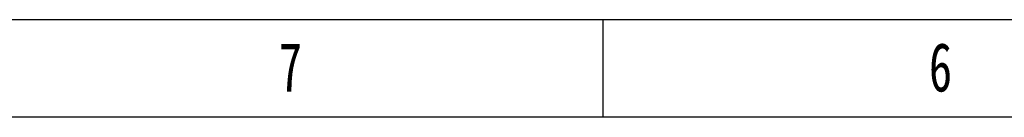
# Model space of a CAD drawing. Header units: millimetres. Extents: x -241 to 2698, y 66 to 2144.
# Tile 32 of 45: x 370 to 870, y 2094 to 2144. Entities that reach past the tile are written whole.
import ezdxf

# ---------------------------------------------------------------- set-up
doc = ezdxf.new("R2010")
doc.units = ezdxf.units.MM
doc.styles.add('样式 1', font='SimSun.ttf', dxfattribs={"width": 0.7, "height": 2.5})

# ---------------------------------------------------------------- blocks, each defined once
blk = doc.blocks.new('图框')
at = {"lineweight": -3}
for p, q in [((2267.32, 1603.15), (0, 1603.15)), ((700.43, 1564.98), (700.43, 1603.15)), ((2229.15, 1564.98), (38.17, 1564.98))]:
    blk.add_line(p, q, dxfattribs=at)
at = {"lineweight": -3, "attachment_point": 1, "style": '样式 1'}
for s, insert, char_height, width in [('7', (573.33, 1594.15), 19.09, 8.6432), ('{\\fSimSun|b0|i0|c134|p2;6}', (828.12, 1594.15), 19.0852, 9.306)]:
    blk.add_mtext(s, dxfattribs=dict(at, insert=insert, char_height=char_height, width=width))

msp = doc.modelspace()

# ---------------------------------------------------------------- block references
at = {"xscale": 1.296362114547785, "yscale": 1.296362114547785, "zscale": 1.296362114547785}
msp.add_blockref('图框', (-241.429, 65.58), dxfattribs=at)

doc.saveas('drawing.dxf')
